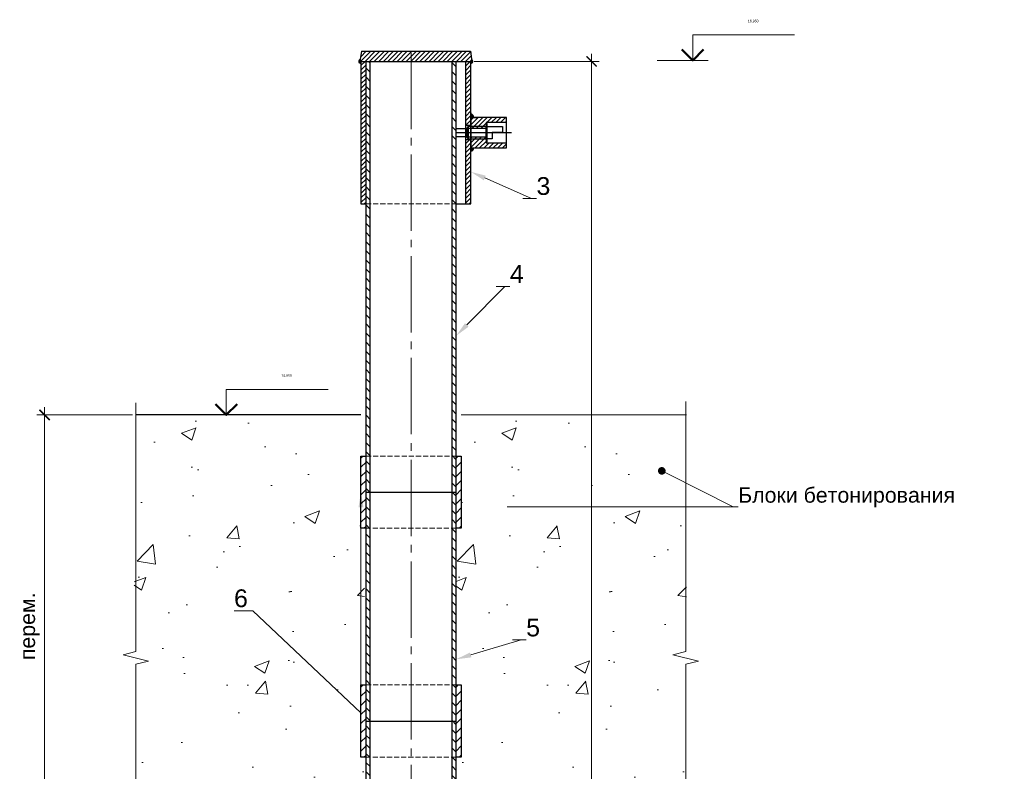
# Model space of a CAD drawing. Header units: millimetres. Extents: x 18801 to 22305, y 7709 to 10544.
# Tile 12 of 14: x 18853 to 19821, y 9805 to 10544. Entities that reach past the tile are written whole.
import ezdxf
from ezdxf import colors
from ezdxf.entities.mleader import LeaderData, LeaderLine
from ezdxf.enums import TextEntityAlignment as Align
from ezdxf.math import Vec2, Vec3

# ---------------------------------------------------------------- set-up
doc = ezdxf.new("R2018")
doc.units = ezdxf.units.MM
doc.linetypes.add('Штриховая_ГОСТ', pattern=[7, 5, -2])
doc.linetypes.add('Штрихпунктирная_ГОСТ', pattern=[20, 15, -1.75, 1.5, -1.75])
for name, color, linetype, lineweight in [('Выноски', 2, 'Continuous', 9), ('ГТО_Вспомогательная', 7, 'Continuous', 9), ('Линия основная', 4, 'Continuous', 25), ('Оси', 1, 'Штрихпунктирная_ГОСТ', 13), ('Отметки', 7, 'Continuous', 13), ('Размеры', 2, 'Continuous', 9), ('Штриховая линия', 7, 'Штриховая_ГОСТ', 13), ('Штриховка', 251, 'Continuous', 9)]:
    doc.layers.add(name, color=color, linetype=linetype, lineweight=lineweight)
doc.styles.add('ГТО-2', font='arial.ttf')
doc.styles.add('КИА', font='arial.ttf')
doc.dimstyles.new('КИА', dxfattribs={"dimtxt": 3, "dimasz": 2, "dimexe": 1.5, "dimexo": 0, "dimgap": 1, "dimtad": 1, "dimdec": 0, "dimzin": 9, "dimtxsty": 'КИА', "dimblk": 'ARCHTICK', "dimcen": 3, "dimdle": 1.5, "dimclrd": 256, "dimclre": 256, "dimclrt": 256, "dimadec": 0, "dimazin": 0, "dimtfac": 1, "dimtdec": 0, "dimtmove": 0, "dimatfit": 3, "dimfxl": 1, "dimtfill": 1, "dimlwd": -1, "dimlwe": -1, "dimarcsym": 2})
pattern_1 = [(135, (0, 629.933), (-4.490128, -4.490128), [])]
pattern_2 = [(45, (0, -14.7823), (-2.24506403, 2.24506403), [])]

# ---------------------------------------------------------------- blocks, each defined once
blk = doc.blocks.new('_ArchTick')
at = {"color": 0, "linetype": 'ByBlock', "const_width": 0.15}
blk.add_lwpolyline([(-0.5, -0.5), (0.5, 0.5)], dxfattribs=at)
blk = doc.blocks.new('*D15')
at = {"layer": 'Defpoints', "color": 0, "transparency": 16777216}
for p in [(19296.7, 10503), (19415.45, 10503), (19287.95, 7864.87)]:
    blk.add_point(p, dxfattribs=at)
at = {"layer": 'Размеры', "transparency": 16777216}
for p, q in [((19299.85, 10503), (19422.95, 10503)), ((19415.45, 7857.37), (19415.45, 10510.5)), ((19291.1, 7864.87), (19422.95, 7864.87))]:
    blk.add_line(p, q, dxfattribs=at)
at = {"layer": 'Размеры', "transparency": 16777216, "xscale": 10, "yscale": 10, "zscale": 10}
for p, rotation in [((19415.45, 10503), 90), ((19415.45, 7864.87), 270)]:
    blk.add_blockref('_ArchTick', p, dxfattribs=dict(at, rotation=rotation))
at = {"layer": 'Размеры', "transparency": 16777216, "insert": (19402.95, 9399.29), "char_height": 15, "attachment_point": 5, "rotation": 90, "style": 'КИА', "bg_fill": 3, "box_fill_scale": 1.1, "bg_fill_color": 256, "bg_fill_true_color": 13158600, "bg_fill_transparency": 0}
blk.add_mtext('L{\\H0.7x;\\S^ пьез;}', dxfattribs=at)
blk = doc.blocks.new('_Dot')
at = {"color": 0, "linetype": 'ByBlock', "lineweight": -2}
blk.add_line((-0.5, 0), (-1, 0), dxfattribs=at)
at = {"color": 0, "linetype": 'ByBlock', "const_width": 0.5}
blk.add_lwpolyline([(-0.25, 0, 1), (0.25, 0, 1)], format="xyb", close=True, dxfattribs=at)
blk = doc.blocks.new('*D48')
at = {"layer": 'Defpoints', "color": 0, "transparency": 16777216}
for p in [(18877.65, 10155.51), (18967.35, 10155.51), (18967.35, 9740.03)]:
    blk.add_point(p, dxfattribs=at)
at = {"layer": 'Размеры', "transparency": 16777216}
for p, q in [((18877.65, 9732.53), (18877.65, 10163.01)), ((18964.2, 10155.51), (18870.15, 10155.51)), ((18964.2, 9740.03), (18870.15, 9740.03))]:
    blk.add_line(p, q, dxfattribs=at)
at = {"layer": 'Размеры', "transparency": 16777216, "xscale": 10, "yscale": 10, "zscale": 10}
for p, rotation in [((18877.65, 10155.51), 90), ((18877.65, 9740.03), 270)]:
    blk.add_blockref('_ArchTick', p, dxfattribs=dict(at, rotation=rotation))
at = {"layer": 'Размеры', "transparency": 16777216, "insert": (18863.07, 9947.77), "char_height": 15, "attachment_point": 5, "rotation": 90, "style": 'КИА', "bg_fill": 3, "box_fill_scale": 1.1, "bg_fill_color": 256, "bg_fill_true_color": 13158600, "bg_fill_transparency": 0}
blk.add_mtext('перем.', dxfattribs=at)
blk = doc.blocks.new('*U30')
at = {"color": 0, "linetype": 'ByBlock', "lineweight": -2}
for p, q in [((7, 0), (7, 5)), ((7, 5), (27, 5)), ((7, 0), (0, 0)), ((10, 0), (7, 0))]:
    blk.add_line(p, q, dxfattribs=at)
at = {"color": 0, "linetype": 'ByBlock', "lineweight": 50}
blk.add_lwpolyline([(4.88, 2.12), (7, 0), (9.12, 2.12)], dxfattribs=at)
at = {"color": 0, "linetype": 'ByBlock', "lineweight": -2, "flags": 104}
for tag, p in [('ОТМЕТКА', (17.82, 8)), ('ПРИМЕЧАНИЕ', (17.82, 2))]:
    blk.add_attdef(tag, text='', height=3.5, dxfattribs=at).set_placement(p, align=Align.MIDDLE_CENTER)

msp = doc.modelspace()

# ---------------------------------------------------------------- hatches: boundary and pattern name
at = {"layer": 'Линия основная'}
h = msp.add_hatch(color=256, dxfattribs=at)
h.dxf.hatch_style = 1
edge = h.paths.add_edge_path()
edge.add_line((19188.301, 10504.998), (19188.002, 10503.006))
edge.add_line((19188.002, 10503.006), (19188.502, 10503.003))
edge.add_line((19188.502, 10503.003), (19188.502, 10501.003))
edge.add_arc((19188.505, 10503.006), 2.003, 95.85051, 269.921105, ccw=False)
at = {"layer": 'Штриховка'}
h = msp.add_hatch(dxfattribs=at)
h.set_pattern_fill('ANSI31', color=256, scale=2, angle=90)
h.set_pattern_definition(pattern_1)
h.paths.add_polyline_path([(19197.696, 10503.003), (19193.696, 10503.003), (19193.603, 9574.338), (19197.696, 9573.11)])
h = msp.add_hatch(dxfattribs=at)
h.set_pattern_fill('ANSI31', color=256, scale=2, angle=90)
h.set_pattern_definition(pattern_1)
h.paths.add_polyline_path([(19278.196, 9572.987), (19282.196, 9574.142), (19282.196, 10503.003), (19278.196, 10503.003)])
at = {"layer": 'Штриховка', "ltscale": 0.5}
h = msp.add_hatch(dxfattribs=at)
h.set_pattern_fill('AR-CONC', scale=0.8, style=0)
h.set_pattern_definition([(50, (-314.85, 0), (145.74774, -12.7513), [15.24, -167.64]), (355, (-314.85, 0), (-28.1947, 152.8455), [12.192, -134.1125]), (100.45144, (-302.7, -1.06), (117.553, 140.0942), [12.952, -142.4722]), (46.1842, (-314.85, 40.64), (216.8632, -33.6339), [22.86, -251.46]), (96.6356, (-296.77, 37.84), (189.9233, 197.941), [19.428, -213.7085]), (351.1842, (-314.85, 40.64), (189.9233, 197.941), [18.288, -201.1678]), (21, (-294.53, 30.48), (121.2915, -81.81216), [15.24, -167.64]), (326, (-294.53, 30.48), (49.4416, 147.3504), [12.192, -134.112]), (71.45144, (-284.42, 23.66), (170.7331, 65.5382), [12.952, -142.47195]), (37.5, (-314.845, 0), (2.47088, 67.64403), [0, -132.4864, 0, -136.144, 0, -134.62]), (7.5, (-314.845, 0), (53.45573, 80.14446), [0, -77.6224, 0, -129.4384, 0, -51.308]), (327.5, (-360.16, 0), (108.47248, -4.583), [0, -50.8, 0, -158.496, 0, -210.312]), (317.5, (-380.48, 0), (118.50335, 20.3412), [0, -66.04, 0, -105.2576, 0, -149.352])])
h.paths.add_polyline_path([(18964.851, 10155.506), (18967.351, 9740.031), (19193.696, 9740.031), (19191.196, 10155.506)])
at = {"layer": 'Штриховка'}
h = msp.add_hatch(dxfattribs=at)
h.set_pattern_fill('ANSI31', color=256, scale=2)
h.set_pattern_definition([(45, (19191.1963, 10079.6), (-4.4901, 4.4901), [])])
h.paths.add_polyline_path([(19193.696, 10115.1), (19188.696, 10115.1), (19188.696, 10044.1), (19193.696, 10044.1)])
h = msp.add_hatch(dxfattribs=at)
h.set_pattern_fill('ANSI31', color=256, scale=2)
h.set_pattern_definition([(45, (19191.1963, 9854.614), (-4.4901, 4.4901), [])])
h.paths.add_polyline_path([(19193.696, 9890.114), (19188.696, 9890.114), (19188.696, 9819.114), (19193.696, 9819.114)])
h = msp.add_hatch(dxfattribs=at)
h.set_pattern_fill('ANSI31', color=256, scale=2)
h.set_pattern_definition([(45, (19284.6963, 9854.614), (-4.4901, 4.4901), [])])
h.paths.add_polyline_path([(19287.196, 9890.114), (19282.196, 9890.114), (19282.196, 9819.114), (19287.196, 9819.114)])

# ---------------------------------------------------------------- linework, layer by layer
for p, q in [((19188.696, 10155.506), (18967.351, 10155.506)), ((19287.196, 9849.114), (19287.196, 9849.114))]:
    msp.add_line(p, q)
at = {"layer": 'ГТО_Вспомогательная', "linetype": 'Continuous'}
for points in [[(18967.351, 9685.005), (18967.351, 9910.486), (18979.851, 9913.611), (18954.851, 9919.861), (18967.351, 9922.986), (18967.351, 10167.557)], [(19507.863, 9683.592), (19507.863, 9910.486), (19520.363, 9913.611), (19495.363, 9919.861), (19507.863, 9922.986), (19507.863, 10168.784)]]:
    msp.add_lwpolyline(points, dxfattribs=at)
at = {"layer": 'Линия основная'}
for p, q in [((19189.196, 10513.003), (19187.696, 10503.003)), ((19188.696, 10503.003), (19188.696, 10363.003)), ((19193.696, 9574.802), (19193.696, 10503.003)), ((19193.696, 10363.003), (19193.696, 10503.003)), ((19197.696, 9573.47), (19197.696, 10503.003)), ((19197.696, 10363.003), (19197.696, 10503.003)), ((19278.196, 9573.319), (19278.196, 10503.003)), ((19278.196, 10363.003), (19278.196, 10503.003)), ((19282.196, 9574.652), (19282.196, 10503.003)), ((19188.696, 10363.003), (19193.696, 10363.003)), ((19193.696, 10079.6), (19282.196, 10079.6)), ((19193.696, 9854.614), (19282.196, 9854.614))]:
    msp.add_line(p, q, dxfattribs=at)
for points in [[(19188.696, 10044.1), (19188.696, 10115.1), (19193.696, 10115.1)], [(19193.696, 10044.1), (19188.696, 10044.1)], [(19188.696, 9819.114), (19188.696, 9890.114), (19193.696, 9890.114)], [(19282.196, 9890.114), (19287.196, 9890.114), (19287.196, 9819.114), (19282.196, 9819.114)], [(19193.696, 9819.114), (19188.696, 9819.114)]]:
    msp.add_lwpolyline(points, dxfattribs=at)
msp.add_arc((19188.557, 10503.061), 2.059, 105.640375, 268.467641, dxfattribs=at)
at = {"layer": 'Оси', "ltscale": 5}
msp.add_line((19237.946, 10511.533), (19237.946, 7739.872), dxfattribs=at)
at = {"layer": 'Штриховая линия'}
for points in [[(19193.696, 10363.003), (19282.196, 10363.003)], [(19193.696, 10115.1), (19282.196, 10115.1)], [(19282.196, 10044.1), (19193.696, 10044.1)], [(19193.696, 9890.114), (19282.196, 9890.114)], [(19282.196, 9819.114), (19193.696, 9819.114)]]:
    msp.add_lwpolyline(points, dxfattribs=at)

# ---------------------------------------------------------------- block references
at = {"layer": 'Отметки'}
ref = msp.add_blockref('*U30', (19479.819, 10503.973), dxfattribs=dict(at, xscale=5, yscale=5, zscale=5))
lines = msp.add_mtext('16,950', dxfattribs={"layer": '0', "color": 0, "linetype": 'ByBlock', "lineweight": -2, "insert": (19568.909, 10543.973), "char_height": 2.5, "attachment_point": 1, "bg_fill": 3, "box_fill_scale": 1.2, "bg_fill_color": 256, "bg_fill_transparency": 0})
ref.add_attrib('ОТМЕТКА', '', (19568.909, 10543.973)).embed_mtext(lines)
ref = msp.add_blockref('*U30', (19021.292, 10155.506), dxfattribs=dict(at, xscale=5, yscale=5, zscale=5))
lines = msp.add_mtext('15,950', dxfattribs={"layer": '0', "color": 0, "linetype": 'ByBlock', "lineweight": -2, "insert": (19110.383, 10195.506), "char_height": 2.5, "attachment_point": 1, "bg_fill": 3, "box_fill_scale": 1.2, "bg_fill_color": 256, "bg_fill_transparency": 0})
ref.add_attrib('ОТМЕТКА', '', (19110.383, 10195.506)).embed_mtext(lines)

# ---------------------------------------------------------------- leaders
at = {"layer": 'Выноски'}
ml = msp.add_multileader_mtext('Standard', dxfattribs=at)
ml.set_content('3', color=256, style='ГТО-2')
ml.set_leader_properties(color=256, linetype='ByLayer', lineweight=-1)
ml.build(insert=Vec2(0, 0))
ml.multileader.update_dxf_attribs({"text_left_attachment_type": 6, "text_right_attachment_type": 6, "dogleg_length": 1, "arrow_head_size": 15, "scale": 5})
ctx = ml.context
ctx.base_point, ctx.scale, ctx.char_height, ctx.arrow_head_size, ctx.landing_gap_size, ctx.plane_origin = Vec3(19361.231, 10368.289), 5, 17.5, 15, 0, Vec3(19398.127, 10394.477)
ctx.left_attachment, ctx.right_attachment = 6, 6
notes = []
notes.append((ctx, [(0, (1, 1, 0), (19356.231, 10368.289), (1, 0), 5, [(0, [(19296.696, 10394.477)], 0, [])])]))
ctx.mtext.insert, ctx.mtext.width, ctx.mtext.flow_direction = Vec3(19361.231, 10389.289), 27.02808, 5
for ctx, leaders in notes:
    for number, flags, end, landing, length, lines in leaders:
        leader = LeaderData()
        leader.index, (leader.has_last_leader_line, leader.has_dogleg_vector, leader.attachment_direction) = number, flags
        leader.last_leader_point, leader.dogleg_vector, leader.dogleg_length = Vec3(end), Vec3(landing), length
        for number, points, colour, breaks in lines:
            line = LeaderLine()
            line.index, line.vertices, line.color, line.breaks = number, Vec3.list(points), colors.encode_raw_color(colour), breaks
            leader.lines.append(line)
        ctx.leaders.append(leader)

# ---------------------------------------------------------------- next in the draw order: dimensions: what is measured, and where the dimension line sits
at = {"layer": 'Размеры'}
dim = msp.add_linear_dim(base=(19415.446, 10503.003), p1=(19287.946, 7864.872), p2=(19296.696, 10503.003), angle=90, text='L{\\H0.7x;\\S^ пьез;}', dimstyle='КИА', override={"dimexo": 0.63}, dxfattribs=at)
dim.commit()
dim.dimension.update_dxf_attribs({"geometry": '*D15', "text_midpoint": (19415.446, 9399.285), "dimtype": 160})
dim = msp.add_linear_dim(base=(18877.648, 10155.506), p1=(18967.351, 9740.031), p2=(18967.351, 10155.506), angle=90, text='перем.', dimstyle='КИА', override={"dimexo": 0.63}, dxfattribs=at)
dim.commit()
dim.dimension.update_dxf_attribs({"geometry": '*D48', "text_midpoint": (18863.065, 9947.768)})

# ---------------------------------------------------------------- next in the draw order: hatches: boundary and pattern name
at = {"layer": 'Линия основная'}
h = msp.add_hatch(color=256, dxfattribs=at)
h.dxf.hatch_style = 1
edge = h.paths.add_edge_path()
edge.add_line((19297.404, 10504.877), (19297.696, 10503.003))
edge.add_line((19297.696, 10503.003), (19296.706, 10503.003))
edge.add_line((19296.706, 10503.003), (19296.706, 10501.003))
edge.add_arc((19296.706, 10503.003), 2, 269.994781, 429.575741)
h = msp.add_hatch(color=256, dxfattribs=at)
h.dxf.hatch_style = 1
h.paths.add_polyline_path([(19296.674, 10451.003), (19296.674, 10448.003), (19299.674, 10448.003, 0.4142136)])
h = msp.add_hatch(color=256, dxfattribs=at)
h.dxf.hatch_style = 1
h.paths.add_polyline_path([(19296.674, 10415.003), (19296.674, 10418.003), (19299.674, 10418.003, -0.4142136)])
at = {"layer": 'Штриховка'}
h = msp.add_hatch(dxfattribs=at)
h.set_pattern_fill('ANSI31', color=256)
h.set_pattern_definition(pattern_2)
h.paths.add_polyline_path([(19299.702, 10513.003), (19189.196, 10513.003), (19187.696, 10503.003), (19299.702, 10503.003)])
h.paths.add_polyline_path([(19296.175, 10513.142), (19299.702, 10513.003), (19299.702, 10503.003), (19297.696, 10503.003)])
h = msp.add_hatch(dxfattribs=at)
h.set_pattern_fill('ANSI31', color=256)
h.set_pattern_definition(pattern_2)
h.paths.add_polyline_path([(19193.696, 10503.003), (19188.696, 10503.003), (19188.696, 10363.003), (19193.696, 10363.003)])
h.paths.add_polyline_path([(19296.696, 10503.003), (19291.696, 10503.003), (19291.696, 10440.003), (19296.674, 10440.003)])
h.paths.add_polyline_path([(19296.674, 10426.003), (19291.696, 10426.003), (19291.696, 10363.003), (19296.696, 10363.003)])
h = msp.add_hatch(dxfattribs=at)
h.set_pattern_fill('ANSI31', color=256)
h.set_pattern_definition(pattern_2)
h.paths.add_polyline_path([(19331.674, 10448.003), (19296.674, 10448.003), (19296.674, 10439.003), (19311.674, 10439.003), (19311.674, 10443.003), (19331.674, 10443.003)])
h.paths.add_polyline_path([(19311.674, 10439.003), (19296.674, 10439.003), (19296.674, 10437.503), (19311.674, 10437.503)])
h.paths.add_polyline_path([(19311.674, 10428.503), (19296.674, 10428.503), (19296.674, 10427.003), (19311.674, 10427.003)])
h.paths.add_polyline_path([(19331.674, 10423.003), (19311.674, 10423.003), (19311.674, 10427.003), (19296.674, 10427.003), (19296.674, 10418.003), (19331.674, 10418.003)])
at = {"layer": 'Штриховка', "ltscale": 0.5}
h = msp.add_hatch(dxfattribs=at)
h.set_pattern_fill('AR-CONC', scale=0.8, style=0)
h.paths.add_polyline_path([(19282.196, 10155.506), (19282.196, 9740.031), (19508.542, 9740.031), (19508.542, 10155.506)])
at = {"layer": 'Штриховка'}
h = msp.add_hatch(dxfattribs=at)
h.set_pattern_fill('ANSI31', color=256, scale=2)
h.set_pattern_definition([(45, (19284.6963, 10079.6), (-4.4901, 4.4901), [])])
h.paths.add_polyline_path([(19287.196, 10115.1), (19282.196, 10115.1), (19282.196, 10044.1), (19287.196, 10044.1)])
at = {"layer": 'Штриховка', "ltscale": 100}
h = msp.add_hatch(dxfattribs=at)
h.set_pattern_fill('AR-CONC', color=256, scale=1000, style=0)
h.paths.add_polyline_path([(19317.001, 10109.694), (19317.001, 10084.33), (19312.001, 10084.33), (19312.095, 9942.141), (19795.423, 9942.226), (19795.423, 10109.694)])

# ---------------------------------------------------------------- next in the draw order: linework, layer by layer
msp.add_line((19287.196, 10074.1), (19287.196, 10074.1))
at = {"layer": 'Линия основная'}
for p, q in [((19189.196, 10513.003), (19296.196, 10513.003)), ((19296.196, 10513.003), (19297.696, 10503.003)), ((19187.696, 10503.003), (19297.696, 10503.003)), ((19291.696, 10363.003), (19291.696, 10503.003)), ((19296.696, 10363.003), (19296.696, 10503.003)), ((19282.196, 10437.003), (19292.674, 10437.003)), ((19296.674, 10440.003), (19291.696, 10440.003)), ((19292.674, 10437.003), (19292.674, 10429.003)), ((19294.174, 10439.003), (19294.174, 10427.003)), ((19292.674, 10429.003), (19282.196, 10429.003)), ((19296.674, 10426.003), (19291.696, 10426.003)), ((19282.196, 10363.003), (19296.696, 10363.003))]:
    msp.add_line(p, q, dxfattribs=at)
for points in [[(19296.674, 10452.465), (19296.674, 10448.003), (19302.155, 10448.003)], [(19282.196, 10433.003), (19301.674, 10433.003)], [(19291.674, 10433.003), (19336.674, 10433.003)], [(19282.196, 10115.1), (19287.196, 10115.1), (19287.196, 10044.1), (19282.196, 10044.1)]]:
    msp.add_lwpolyline(points, dxfattribs=at)
for points in [[(19296.674, 10418.003), (19331.674, 10418.003), (19331.674, 10448.003), (19296.674, 10448.003)], [(19294.174, 10427.003), (19311.674, 10427.003), (19311.674, 10439.003), (19294.174, 10439.003), (19292.674, 10437.503), (19292.674, 10437.503), (19292.674, 10428.503)], [(19292.674, 10437.503), (19311.674, 10437.503), (19311.674, 10428.503), (19292.674, 10428.503)], [(19296.674, 10427.003), (19311.674, 10427.003), (19311.674, 10439.003), (19296.674, 10439.003)], [(19296.674, 10437.503), (19311.674, 10437.503), (19311.674, 10428.503), (19296.674, 10428.503)], [(19311.674, 10423.003), (19331.674, 10423.003), (19331.674, 10443.003), (19311.674, 10443.003)], [(19311.674, 10424.003), (19312.674, 10424.003), (19312.674, 10442.003), (19311.674, 10442.003)], [(19312.674, 10439.003), (19327.674, 10439.003), (19327.674, 10433.003), (19317.674, 10433.003), (19317.674, 10427.003), (19312.674, 10427.003)]]:
    msp.add_lwpolyline(points, close=True, dxfattribs=at)
for centre, radius, start, end in [((19296.696, 10503.003), 2.003, 270.078895, 69.323206), ((19296.674, 10448.003), 3, 0, 90), ((19296.674, 10418.003), 3, 270, 0)]:
    msp.add_arc(centre, radius, start, end, dxfattribs=at)
at = {"layer": 'Штриховка', "color": 7}
msp.add_line((19508.542, 10155.506), (19287.196, 10155.506), dxfattribs=at)

# ---------------------------------------------------------------- next in the draw order: leaders
at = {"layer": 'Выноски'}
ml = msp.add_multileader_mtext('Standard', dxfattribs=at)
ml.set_content('4', color=256, style='ГТО-2')
ml.set_leader_properties(color=256, linetype='ByLayer', lineweight=-1)
ml.build(insert=Vec2(0, 0))
ml.multileader.update_dxf_attribs({"text_left_attachment_type": 6, "text_right_attachment_type": 6, "dogleg_length": 1, "arrow_head_size": 15, "scale": 5})
ctx = ml.context
ctx.base_point, ctx.scale, ctx.char_height, ctx.arrow_head_size, ctx.landing_gap_size, ctx.plane_origin = Vec3(19335.071, 10281.834), 5, 17.5, 15, 0, Vec3(19302.16, 10145.546)
ctx.left_attachment, ctx.right_attachment = 6, 6
notes = []
notes.append((ctx, [(0, (1, 1, 0), (19330.071, 10281.834), (1, 0), 5, [(0, [(19282.196, 10233.3)], 0, [])])]))
ctx.mtext.insert, ctx.mtext.width, ctx.mtext.flow_direction = Vec3(19335.071, 10302.834), 11.16277, 5
ml = msp.add_multileader_mtext('Standard', dxfattribs=at)
ml.set_content('Блоки бетонирования', color=256, style='ГТО-2')
ml.set_leader_properties(color=256, linetype='ByLayer', lineweight=-1)
ml.set_arrow_properties(name='DOT')
ml.build(insert=Vec2(0, 0))
ml.multileader.update_dxf_attribs({"text_left_attachment_type": 6, "text_right_attachment_type": 6, "dogleg_length": 1, "arrow_head_size": 7.5, "scale": 5})
ctx = ml.context
ctx.base_point, ctx.scale, ctx.char_height, ctx.arrow_head_size, ctx.landing_gap_size, ctx.plane_origin = Vec3(19559.462, 10065.128), 5, 15, 7.5, 0, Vec3(19527.547, 10262.968)
ctx.left_attachment, ctx.right_attachment = 6, 6
notes.append((ctx, [(0, (1, 1, 0), (19554.462, 10065.128), (1, 0), 5, [(0, [(19484.39, 10100.56)], 0, [])])]))
ctx.mtext.insert, ctx.mtext.width, ctx.mtext.flow_direction = Vec3(19559.462, 10084.292), 217.2376, 5
ml = msp.add_multileader_mtext('Standard', dxfattribs=at)
ml.set_content('6', color=256, style='ГТО-2')
ml.set_leader_properties(color=256, linetype='ByLayer', lineweight=-1)
ml.build(insert=Vec2(0, 0))
ml.multileader.update_dxf_attribs({"text_left_attachment_type": 6, "text_right_attachment_type": 6, "dogleg_length": 1, "arrow_head_size": 15, "scale": 5})
ctx = ml.context
ctx.base_point, ctx.scale, ctx.char_height, ctx.arrow_head_size, ctx.landing_gap_size, ctx.plane_origin = Vec3(19065.955, 9963.096), 5, 17.5, 15, 0, Vec3(19208.66, 10079.6)
ctx.left_attachment, ctx.right_attachment, ctx.text_align_type = 6, 6, 2
notes.append((ctx, [(1, (1, 1, 0), (19082.511, 9963.096), (-1, 0), 5, [(1, [(19188.696, 10079.6), (19188.696, 9862.854)], 0, [])])]))
ctx.mtext.insert, ctx.mtext.width, ctx.mtext.alignment, ctx.mtext.flow_direction = Vec3(19077.511, 9984.096), 24.55901, 3, 5
ml = msp.add_multileader_mtext('Standard', dxfattribs=at)
ml.set_content('5', color=256, style='ГТО-2')
ml.set_leader_properties(color=256, linetype='ByLayer', lineweight=-1)
ml.build(insert=Vec2(0, 0))
ml.multileader.update_dxf_attribs({"text_left_attachment_type": 6, "text_right_attachment_type": 6, "dogleg_length": 1, "arrow_head_size": 15, "scale": 5})
ctx = ml.context
ctx.base_point, ctx.scale, ctx.char_height, ctx.arrow_head_size, ctx.landing_gap_size, ctx.plane_origin = Vec3(19351.1, 9934.358), 5, 17.5, 15, 0, Vec3(19302.16, 10013.371)
ctx.left_attachment, ctx.right_attachment = 6, 6
notes.append((ctx, [(0, (1, 1, 0), (19346.1, 9934.358), (1, 0), 5, [(0, [(19282.196, 9915.341)], 0, [])])]))
ctx.mtext.insert, ctx.mtext.width, ctx.mtext.flow_direction = Vec3(19351.1, 9955.358), 24.55901, 5
for ctx, leaders in notes:
    for number, flags, end, landing, length, lines in leaders:
        leader = LeaderData()
        leader.index, (leader.has_last_leader_line, leader.has_dogleg_vector, leader.attachment_direction) = number, flags
        leader.last_leader_point, leader.dogleg_vector, leader.dogleg_length = Vec3(end), Vec3(landing), length
        for number, points, colour, breaks in lines:
            line = LeaderLine()
            line.index, line.vertices, line.color, line.breaks = number, Vec3.list(points), colors.encode_raw_color(colour), breaks
            leader.lines.append(line)
        ctx.leaders.append(leader)

doc.saveas('drawing.dxf')
